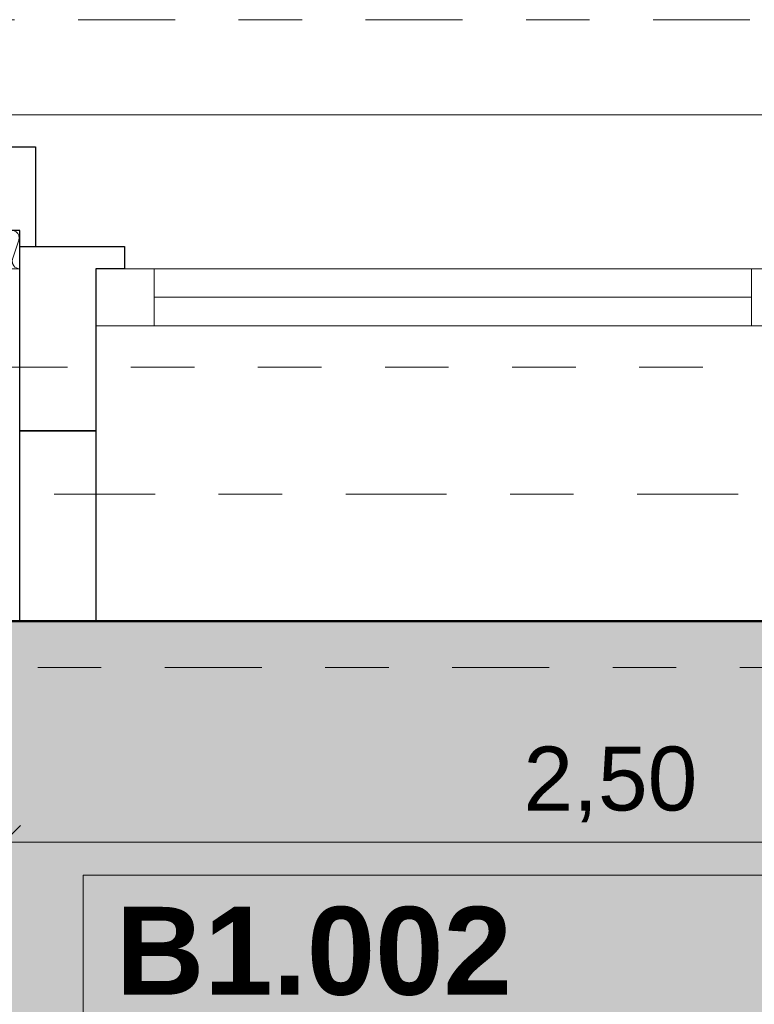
# Model space of a CAD drawing. Header units: metres. Extents: x -180 to 4, y -49 to 6.
# Tile 222 of 256: x -160 to -158.84, y -1.25 to 0.3. Entities that reach past the tile are written whole.
import ezdxf

# ---------------------------------------------------------------- set-up
doc = ezdxf.new("R2010")
doc.units = ezdxf.units.M
doc.header["$LTSCALE"] = 0.05
doc.header["$PDMODE"] = 1
doc.header["$PDSIZE"] = -2
for name, pattern in [('ISO-10 Strichpunktlinie', [4.699, 3.048, -0.762, 0.127, -0.762]), ('Linienart-20', [2.116531, 1.058062, -1.058469]), ('Linienart-34', [4.233, 2.116, -2.117]), ('Linienart-53', [5.291531, 3.175, -1.058062, 0.352704, -0.705764])]:
    doc.linetypes.add(name, pattern=pattern)
doc.layers.get('0').update_dxf_attribs({"lineweight": 25})
for name, color, linetype, lineweight, true_color in [('30 -33 Aussenwände- 7 Fassade_ Elemente', 7, 'Continuous', 9, 0x00aacc), ('30 -35 Decken- 1 Konstruktion-Träger- Stahlbeton', 7, 'Continuous', 13, 0x33aa00), ('70 -72 Beschriftung- 7 Detailverweise Linie', 7, 'Continuous', 9, 0x00dd00), ('70 -73 Bauteildarst.- 3 verdeckt 0.35', 4, 'Linienart-34', 35, 0x00ffff), ('70 -75 Raumstempel- 1 Raumstempel', 1, 'Continuous', 50, 0xff0000), ('70 -76 Bemaßung- 2 Allgemein', 7, 'Continuous', 5, 0x6666cc), ('CW-Unsichtbar', 7, 'Continuous', 9, 0x599559)]:
    doc.layers.add(name, color=color, linetype=linetype, lineweight=lineweight, true_color=true_color)
doc.layers.add('70 -71 Achsen- 1 Gebäudeachsen', color=7, linetype='Linienart-53', lineweight=18)
doc.layers.add('Keine', color=7, linetype='Continuous', lineweight=9)
doc.styles.add('Arial', font='arial.ttf')
doc.styles.add('Arial (bold)', font='arialbd.ttf')
doc.dimstyles.new('k+k 1_50', dxfattribs={"dimtxt": 0.100689, "dimasz": 0.05302, "dimexe": 0.05, "dimexo": 0.15, "dimgap": 0.01, "dimtad": 1, "dimdec": 3, "dimtxsty": 'Arial', "dimblk": 'VW_SLASH', "dimblk1": 'VW_SLASH', "dimblk2": 'VW_SLASH', "dimcen": 0, "dimdle": 0.05, "dimadec": 3, "dimazin": 0, "dimtfac": 0.75, "dimtdec": 3, "dimtix": 1, "dimtmove": 0, "dimatfit": 0, "dimldrblk": 'VW_SLASH-1', "dimfxl": 0.125, "dimfxlon": 1, "dimfrac": 2, "dimtolj": 1, "dimarcsym": 0})
doc.dimstyles.new('k+k_klein', dxfattribs={"dimtxt": 0.100689, "dimasz": 0.05302, "dimexe": 0.05, "dimexo": 0.15, "dimgap": 0.005, "dimtad": 1, "dimdec": 3, "dimtxsty": 'Arial', "dimblk": 'VW_SLASH-2', "dimblk1": 'VW_SLASH-2', "dimblk2": 'VW_SLASH-2', "dimcen": 0, "dimdle": 0.025, "dimadec": 3, "dimazin": 0, "dimtfac": 0.75, "dimtdec": 3, "dimtix": 1, "dimtmove": 0, "dimatfit": 0, "dimldrblk": 'VW_FILLEDARROW', "dimfxl": 0.1, "dimfxlon": 1, "dimfrac": 2, "dimtolj": 1, "dimarcsym": 0})

# ---------------------------------------------------------------- blocks, each defined once
blk = doc.blocks.new('Gruppe-3527')
at = {"color": 255, "linetype": 'Continuous', "lineweight": 9, "transparency": 33554687}
blk.add_wipeout([(-0.55, 0.035), (-0.55, -0.225), (0.55, -0.225), (0.55, 0.035)], dxfattribs=at).dxf.layer = '30 -33 Aussenwände- 7 Fassade_ Elemente'
at = {"layer": '30 -33 Aussenwände- 7 Fassade_ Elemente', "color": 7, "linetype": 'Continuous', "lineweight": 9, "transparency": 33554687, "flags": 128}
blk.add_lwpolyline([(-0.55, 0.035), (-0.55, -0.225), (0.55, -0.225), (0.55, 0.035)], dxfattribs=at)
blk = doc.blocks.new('Gruppe-3528')
at = {"color": 255, "linetype": 'Continuous', "lineweight": 9, "transparency": 33554687}
blk.add_wipeout([(-0.55, 0.125), (-0.55, 0.225), (0.55, 0.225), (0.55, 0.125)], dxfattribs=at).dxf.layer = '30 -33 Aussenwände- 7 Fassade_ Elemente'
at = {"layer": '30 -33 Aussenwände- 7 Fassade_ Elemente', "color": 7, "linetype": 'Continuous', "lineweight": 9, "transparency": 33554687, "flags": 128}
blk.add_lwpolyline([(-0.55, 0.125), (-0.55, 0.225), (0.55, 0.225), (0.55, 0.125)], dxfattribs=at)
blk = doc.blocks.new('Gruppe-3529')
at = {"color": 255, "linetype": 'Continuous', "lineweight": 5, "transparency": 33554687}
blk.add_wipeout([(-0.47, 0.1075), (-0.47, 0.125), (0.47, 0.125), (0.47, 0.1075)], dxfattribs=at).dxf.layer = '30 -33 Aussenwände- 7 Fassade_ Elemente'
blk = doc.blocks.new('Gruppe-3530')
at = {"layer": '30 -33 Aussenwände- 7 Fassade_ Elemente', "color": 7, "linetype": 'Continuous', "lineweight": 9, "transparency": 33554687}
blk.add_line((-0.47, 0.125), (0.47, 0.125), dxfattribs=at)
at = {"color": 255, "linetype": 'Continuous', "lineweight": 9, "transparency": 33554687}
blk.add_wipeout([(-0.47, 0.125), (0.47, 0.125), (0.47, 0.035), (-0.47, 0.035)], dxfattribs=at).dxf.layer = '30 -33 Aussenwände- 7 Fassade_ Elemente'
at = {"layer": '30 -33 Aussenwände- 7 Fassade_ Elemente', "color": 7, "linetype": 'Continuous', "lineweight": 9, "transparency": 33554687}
blk.add_line((0.47, 0.08), (-0.47, 0.08), dxfattribs=at)
at = {"layer": '30 -33 Aussenwände- 7 Fassade_ Elemente', "color": 7, "linetype": 'Continuous', "lineweight": 9, "transparency": 33554687, "flags": 128}
blk.add_lwpolyline([(-0.47, 0.125), (0.47, 0.125), (0.47, 0.035), (-0.47, 0.035)], close=True, dxfattribs=at)
blk = doc.blocks.new('Gruppe-3531')
at = {"color": 255, "linetype": 'Continuous', "lineweight": 9, "transparency": 33554687}
for points in [[(-0.55, 0.125), (-0.47, 0.125), (-0.47, 0.035), (-0.55, 0.035)], [(0.55, 0.125), (0.47, 0.125), (0.47, 0.035), (0.55, 0.035)]]:
    blk.add_wipeout(points, dxfattribs=at).dxf.layer = '30 -33 Aussenwände- 7 Fassade_ Elemente'
at = {"layer": '30 -33 Aussenwände- 7 Fassade_ Elemente', "color": 7, "linetype": 'Continuous', "lineweight": 9, "transparency": 33554687}
for p, q in [((-0.55, 0.035), (-0.55, 0.125)), ((-0.47, 0.035), (-0.47, 0.125)), ((0.47, 0.035), (0.47, 0.125)), ((0.55, 0.035), (0.55, 0.125))]:
    blk.add_line(p, q, dxfattribs=at)
at = {"layer": '30 -33 Aussenwände- 7 Fassade_ Elemente', "color": 7, "linetype": 'Continuous', "lineweight": 9, "transparency": 33554687, "flags": 128}
for points in [[(-0.55, 0.125), (-0.47, 0.125), (-0.47, 0.035), (-0.55, 0.035)], [(0.55, 0.125), (0.47, 0.125), (0.47, 0.035), (0.55, 0.035)]]:
    blk.add_lwpolyline(points, close=True, dxfattribs=at)
blk = doc.blocks.new('Gruppe-3532')
at = {"layer": '30 -33 Aussenwände- 7 Fassade_ Elemente', "color": 7, "transparency": 33554687}
for name in ['Gruppe-3528', 'Gruppe-3527']:
    blk.add_blockref(name, (0, 0), dxfattribs=at)
blk.add_blockref('Gruppe-3529', (0, 0), dxfattribs=at)
blk.add_blockref('Gruppe-3530', (0, 0), dxfattribs=at)
blk.add_blockref('Gruppe-3531', (0, 0), dxfattribs=at)
blk = doc.blocks.new('Fenster (2D)-141')
at = {"layer": 'CW-Unsichtbar', "linetype": 'Continuous', "lineweight": 5, "transparency": 33554687}
for p in [(-0.55, 0), (0.55, 0)]:
    blk.add_point(p, dxfattribs=at)
at = {"layer": '30 -33 Aussenwände- 7 Fassade_ Elemente', "color": 0, "flags": 1}
for tag in ['IFC_UUID', 'instanceID']:
    blk.add_attdef(tag, (-159.8643, -0.442), '', height=0.00018, dxfattribs=at)
at = {"layer": '30 -33 Aussenwände- 7 Fassade_ Elemente', "color": 7, "transparency": 33554687}
blk.add_blockref('Gruppe-3532', (0, 0), dxfattribs=at)
blk = doc.blocks.new('Gruppe-3535')
at = {"color": 255}
blk.add_wipeout([(-158.7643, -0.092), (-159.876, -0.092), (-159.876, -0.182), (-158.7643, -0.182)], dxfattribs=at).dxf.layer = '30 -33 Aussenwände- 7 Fassade_ Elemente'
at = {"layer": '30 -33 Aussenwände- 7 Fassade_ Elemente', "flags": 128}
blk.add_lwpolyline([(-158.7643, -0.092), (-159.876, -0.092), (-159.876, -0.182), (-158.7643, -0.182)], close=True, dxfattribs=at)
at = {"color": 255, "lineweight": 18}
for points in [[(-159.7843, -0.092), (-159.876, -0.092), (-159.876, -0.182), (-159.7843, -0.182)], [(-158.8443, -0.092), (-158.7643, -0.092), (-158.7643, -0.182), (-158.8443, -0.182)]]:
    blk.add_wipeout(points, dxfattribs=at).dxf.layer = '30 -33 Aussenwände- 7 Fassade_ Elemente'
at = {"layer": '30 -33 Aussenwände- 7 Fassade_ Elemente', "lineweight": 18}
blk.add_line((-158.8443, -0.137), (-159.7843, -0.137), dxfattribs=at)
at = {"layer": '30 -33 Aussenwände- 7 Fassade_ Elemente', "lineweight": 18, "flags": 128}
for points in [[(-159.7843, -0.092), (-159.876, -0.092), (-159.876, -0.182), (-159.7843, -0.182)], [(-158.8443, -0.092), (-158.7643, -0.092), (-158.7643, -0.182), (-158.8443, -0.182)]]:
    blk.add_lwpolyline(points, close=True, dxfattribs=at)
blk = doc.blocks.new('Gruppe-3540')
at = {"layer": '30 -33 Aussenwände- 7 Fassade_ Elemente', "lineweight": 9, "transparency": 33554687, "flags": 128}
for points in [[(0.0716, -3.9999, 0.324435), (0.0844, -3.9957, 0.324435), (0.0844, -3.9822, 0.324435), (0.0716, -3.978), (0.0416, -3.9877, -0.324488), (0.0288, -3.9835, -0.324488), (0.0288, -3.97, -0.324488), (0.0416, -3.9658), (0.0716, -3.9769, 0.324435), (0.0844, -3.9727, 0.324435), (0.0845, -3.9593, 0.324435), (0.0716, -3.9551), (0.0416, -3.9647, -0.324488), (0.0288, -3.9605, -0.324488), (0.0288, -3.947, -0.324488), (0.0417, -3.9428), (0.0716, -3.9539, 0.324435), (0.0845, -3.9498, 0.324435), (0.0845, -3.9363, 0.324435), (0.0717, -3.9321), (0.0417, -3.9417, -0.688254), (0.0282, -3.925)], [(0.0855, -3.925, -0.374705), (0.0717, -3.9309), (0.0556, -3.925)], [(0.0715, -4.1378, 1.372583), (0.0715, -4.1159), (0.0415, -4.1255, -1.372995), (0.0415, -4.1037), (0.0715, -4.1148, 1.372583), (0.0715, -4.0929), (0.0415, -4.1026, -1.372995), (0.0416, -4.0807), (0.0715, -4.0918, 1.372583), (0.0716, -4.07), (0.0416, -4.0796, -1.372995), (0.0416, -4.0577), (0.0716, -4.0688, 1.372583), (0.0716, -4.047), (0.0416, -4.0566, -1.372995), (0.0416, -4.0347), (0.0716, -4.0459, 1.372583), (0.0716, -4.024), (0.0416, -4.0336, -1.372995), (0.0416, -4.0118), (0.0716, -4.0229, 1.372583), (0.0716, -4.001), (0.0416, -4.0106, -1.372995), (0.0416, -3.9888), (0.0716, -3.9999, 1.372583), (0.0716, -3.978), (0.0416, -3.9877, -1.372995), (0.0416, -3.9658), (0.0716, -3.9769, 1.372583), (0.0716, -3.9551), (0.0416, -3.9647, -1.372995), (0.0417, -3.9428)], [(0.0865, -4.15, 0.513088), (0.0715, -4.1389), (0.0415, -4.1485, -1.372995), (0.0415, -4.1267), (0.0715, -4.1378, 1.372583), (0.0715, -4.1159), (0.0415, -4.1255, -1.372995), (0.0415, -4.1037), (0.0715, -4.1148, 1.372583), (0.0715, -4.0929)]]:
    blk.add_lwpolyline(points, format="xyb", dxfattribs=at)
blk = doc.blocks.new('Gruppe-3541')
at = {"layer": '30 -33 Aussenwände- 7 Fassade_ Elemente', "transparency": 33554687}
blk.add_blockref('Gruppe-3540', (0, 0), dxfattribs=at)
blk = doc.blocks.new('Dämmung-223')
at = {"layer": '30 -33 Aussenwände- 7 Fassade_ Elemente', "color": 7, "transparency": 33554687}
blk.add_blockref('Gruppe-3541', (0, 0), dxfattribs=at)
at = {"layer": '30 -33 Aussenwände- 7 Fassade_ Elemente', "color": 0, "flags": 1}
for tag in ['IFC_UUID', 'instanceID', 'prm0_name', 'prm0_type', 'prm0_value', 'prm1_name', 'prm1_type', 'prm1_value', 'prm2_name', 'prm2_type', 'prm2_value', 'prm3_name', 'prm3_type', 'prm3_value', 'prm4_name', 'prm4_type', 'prm4_value', 'prm5_name', 'prm5_type', 'prm5_value', 'prm6_name', 'prm6_type', 'prm6_value']:
    blk.add_attdef(tag, (-160.221, -0.0949), '', height=0.00018, dxfattribs=at)
blk = doc.blocks.new('Gruppe-3548')
at = {"layer": '30 -33 Aussenwände- 7 Fassade_ Elemente'}
blk.add_blockref('Fenster (2D)-141', (-159.3143, -0.217), dxfattribs=at)
at = {"color": 255}
blk.add_wipeout([(-152.621, 0.15), (-160.221, 0.15), (-160.221, -0.647), (-152.621, -0.647)], dxfattribs=at).dxf.layer = '30 -33 Aussenwände- 7 Fassade_ Elemente'
blk.add_wipeout([(-152.846, -0.092), (-152.846, -0.647), (-159.996, -0.647), (-159.996, -0.092), (-160.151, -0.092), (-160.151, 0.15), (-152.691, 0.15), (-152.691, -0.092)], dxfattribs=at).dxf.layer = '30 -33 Aussenwände- 7 Fassade_ Elemente'
at = {"layer": '30 -33 Aussenwände- 7 Fassade_ Elemente', "flags": 128}
blk.add_lwpolyline([(-152.846, -0.092), (-152.846, -0.647), (-159.996, -0.647), (-159.996, -0.092), (-160.151, -0.092), (-160.151, 0.15), (-152.691, 0.15), (-152.691, -0.092)], close=True, dxfattribs=at)
at = {"layer": '30 -33 Aussenwände- 7 Fassade_ Elemente', "color": 7}
blk.add_blockref('Gruppe-3535', (0, 0), dxfattribs=at)
at = {"color": 255, "lineweight": 25}
blk.add_wipeout([(-159.996, -0.347), (-159.876, -0.347), (-159.876, -0.647), (-159.996, -0.647)], dxfattribs=at).dxf.layer = '30 -33 Aussenwände- 7 Fassade_ Elemente'
at = {"layer": '30 -33 Aussenwände- 7 Fassade_ Elemente', "lineweight": 25, "flags": 128}
blk.add_lwpolyline([(-159.996, -0.347), (-159.876, -0.347), (-159.876, -0.647), (-159.996, -0.647)], close=True, dxfattribs=at)
at = {"color": 255, "lineweight": 25}
blk.add_wipeout([(-159.831, -0.057), (-159.831, -0.092), (-159.876, -0.092), (-159.876, -0.347), (-159.996, -0.347), (-159.996, -0.057)], dxfattribs=at).dxf.layer = '30 -33 Aussenwände- 7 Fassade_ Elemente'
at = {"layer": '30 -33 Aussenwände- 7 Fassade_ Elemente', "lineweight": 25, "flags": 128}
blk.add_lwpolyline([(-159.831, -0.057), (-159.831, -0.092), (-159.876, -0.092), (-159.876, -0.347), (-159.996, -0.347), (-159.996, -0.057)], close=True, dxfattribs=at)
at = {"color": 255, "lineweight": 25}
blk.add_wipeout([(-159.996, -0.092), (-159.996, -0.032), (-160.136, -0.032), (-160.136, 0.1), (-159.971, 0.1), (-159.971, -0.092)], dxfattribs=at).dxf.layer = '30 -33 Aussenwände- 7 Fassade_ Elemente'
at = {"layer": '30 -33 Aussenwände- 7 Fassade_ Elemente', "lineweight": 25, "flags": 128}
blk.add_lwpolyline([(-159.996, -0.092), (-159.996, -0.032), (-160.136, -0.032), (-160.136, 0.1), (-159.971, 0.1), (-159.971, -0.092)], close=True, dxfattribs=at)
at = {"layer": '30 -33 Aussenwände- 7 Fassade_ Elemente', "xscale": -1, "rotation": 90}
blk.add_blockref('Dämmung-223', (-164.146, -0.0055), dxfattribs=at)
at = {"color": 255, "lineweight": 25}
blk.add_wipeout([(-159.831, -0.057), (-159.831, -0.092), (-159.876, -0.092), (-159.876, -0.347), (-159.996, -0.347), (-159.996, -0.057)], dxfattribs=at).dxf.layer = '30 -33 Aussenwände- 7 Fassade_ Elemente'
at = {"layer": '30 -33 Aussenwände- 7 Fassade_ Elemente', "lineweight": 25, "flags": 128}
blk.add_lwpolyline([(-159.831, -0.057), (-159.831, -0.092), (-159.876, -0.092), (-159.876, -0.347), (-159.996, -0.347), (-159.996, -0.057)], close=True, dxfattribs=at)
blk = doc.blocks.new('Gruppe-9742')
at = {"layer": '30 -35 Decken- 1 Konstruktion-Träger- Stahlbeton', "color": 7, "linetype": 'Linienart-20', "lineweight": 13, "transparency": 33554687}
for p, q in [((-83.121, -0.247), (-160.021, -0.247)), ((-83.121, -0.647), (-160.021, -0.647))]:
    blk.add_line(p, q, dxfattribs=at)
at = {"layer": '30 -35 Decken- 1 Konstruktion-Träger- Stahlbeton', "color": 0, "flags": 1}
for tag in ['IFC_UUID', 'instanceID']:
    blk.add_attdef(tag, (-160.021, -0.647), '', height=0.00018, dxfattribs=at)
blk = doc.blocks.new('_01-OG1_Tragwerk (2D)')
at = {"layer": '70 -73 Bauteildarst.- 3 verdeckt 0.35', "color": 7}
blk.add_blockref('Gruppe-3548', (0, 0), dxfattribs=at)
at = {"layer": '30 -35 Decken- 1 Konstruktion-Träger- Stahlbeton'}
blk.add_blockref('Gruppe-9742', (0, 0), dxfattribs=at)
blk = doc.blocks.new('Gruppe-13116')
at = {"layer": '70 -75 Raumstempel- 1 Raumstempel', "color": 7, "linetype": 'Continuous', "lineweight": 9, "transparency": 33554687}
for p, q in [((-159.896, -1.047), (-159.896, -2.5847)), ((-157.7593, -1.047), (-159.896, -1.047))]:
    blk.add_line(p, q, dxfattribs=at)
at = {"layer": '70 -75 Raumstempel- 1 Raumstempel', "color": 7, "transparency": 33554687, "insert": (-159.845, -1.1668), "char_height": 0.13845, "attachment_point": 4, "rotation": 0, "line_spacing_factor": 0.971658, "style": 'Arial (bold)'}
blk.add_mtext('B1.002', dxfattribs=at)
blk = doc.blocks.new('Gruppe-13117')
at = {"layer": '70 -75 Raumstempel- 1 Raumstempel', "color": 7, "transparency": 33554687}
blk.add_blockref('Gruppe-13116', (0, 0), dxfattribs=at)
blk = doc.blocks.new('_OG1_2D (2D)')
at = {"layer": '70 -75 Raumstempel- 1 Raumstempel', "linetype": 'Continuous', "lineweight": 0, "true_color": 0xff0000}
blk.add_hatch(color=1, dxfattribs=at).paths.add_polyline_path([(-156.49599996, -0.64704198), (-160.09599996, -0.64704198), (-160.09599996, -7.78204198), (-156.49599996, -7.78204198)])
at = {"layer": '70 -72 Beschriftung- 7 Detailverweise Linie', "linetype": 'ISO-10 Strichpunktlinie', "flags": 128}
blk.add_lwpolyline([(-99.44599996, -0.72), (-160.15437786, -0.72), (-160.15437786, 0.3), (-99.44599996, 0.3)], close=True, dxfattribs=at)
at = {"layer": '70 -75 Raumstempel- 1 Raumstempel', "flags": 128}
blk.add_lwpolyline([(-156.49599996, -0.64704198), (-160.09599996, -0.64704198), (-160.09599996, -7.78204198), (-156.49599996, -7.78204198)], close=True, dxfattribs=at)
at = {"layer": '70 -75 Raumstempel- 1 Raumstempel', "transparency": 33554687}
blk.add_blockref('Gruppe-13117', (0, 0), dxfattribs=at)
blk = doc.blocks.new('VW_SLASH-2')
at = {"color": 0, "linetype": 'ByBlock', "lineweight": -2, "transparency": 16777216}
blk.add_line((0.472, 0), (-1, 0), dxfattribs=at)
at = {"color": 0, "lineweight": 5, "transparency": 16777216, "flags": 128}
blk.add_lwpolyline([(0.5, 0.5), (-0.5, -0.5)], dxfattribs=at)
blk = doc.blocks.new('*D16433')
at = {"layer": '70 -76 Bemaßung- 2 Allgemein', "color": 0, "lineweight": -2}
for p, q in [((-160.151, 1.8), (-160.151, 1.95)), ((-159.936, 1.8), (-159.936, 1.95)), ((-160.204, 1.9), (-160.257, 1.9)), ((-159.936, 1.9), (-160.151, 1.9)), ((-159.883, 1.9), (-159.83, 1.9))]:
    blk.add_line(p, q, dxfattribs=at)
at = {"layer": 'Defpoints', "color": 0}
for p in [(-160.151, 1.9), (-160.151, 0.15), (-159.936, -0.347)]:
    blk.add_point(p, dxfattribs=at)
at = {"layer": '70 -76 Bemaßung- 2 Allgemein', "color": 0, "lineweight": -2, "xscale": 0.05302001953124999, "yscale": 0.05302001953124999, "zscale": 0.05302001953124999}
blk.add_blockref('VW_SLASH-2', (-160.151, 1.9), dxfattribs=at)
at = {"layer": '70 -76 Bemaßung- 2 Allgemein', "color": 0, "lineweight": -2, "xscale": 0.05302001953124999, "yscale": 0.05302001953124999, "zscale": 0.05302001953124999, "rotation": 180}
blk.add_blockref('VW_SLASH-2', (-159.936, 1.9), dxfattribs=at)
at = {"layer": '70 -76 Bemaßung- 2 Allgemein', "color": 0, "insert": (-159.827, 1.9909), "char_height": 0.100689, "attachment_point": 5, "style": 'Arial'}
blk.add_mtext('\\A1;21\\S5^ ;', dxfattribs=at)
blk = doc.blocks.new('VW_FILLEDARROW')
at = {"linetype": 'Continuous', "lineweight": 0, "transparency": 16777216}
blk.add_hatch(color=0, dxfattribs=at).paths.add_polyline_path([(-2.829, 0.758), (0, 0), (-2.829, -0.758)])
at = {"color": 0, "lineweight": 5, "transparency": 16777216, "flags": 128}
blk.add_lwpolyline([(-2.829, 0.758), (0, 0), (-2.829, -0.758)], close=True, dxfattribs=at)
blk = doc.blocks.new('*D16434')
at = {"layer": '70 -76 Bemaßung- 2 Allgemein', "color": 0, "lineweight": -2}
for p, q in [((-159.936, 1.8), (-159.936, 1.95)), ((-157.5927, 1.8), (-157.5927, 1.95)), ((-157.6457, 1.9), (-159.883, 1.9))]:
    blk.add_line(p, q, dxfattribs=at)
at = {"layer": 'Defpoints', "color": 0}
for p in [(-159.936, 1.9), (-159.936, -0.347), (-157.5927, -0.347)]:
    blk.add_point(p, dxfattribs=at)
at = {"layer": '70 -76 Bemaßung- 2 Allgemein', "color": 0, "lineweight": -2, "xscale": 0.05302001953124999, "yscale": 0.05302001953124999, "zscale": 0.05302001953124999, "rotation": 180}
blk.add_blockref('VW_SLASH-2', (-159.936, 1.9), dxfattribs=at)
at = {"layer": '70 -76 Bemaßung- 2 Allgemein', "color": 0, "lineweight": -2, "xscale": 0.05302001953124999, "yscale": 0.05302001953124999, "zscale": 0.05302001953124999}
blk.add_blockref('VW_SLASH-2', (-157.5927, 1.9), dxfattribs=at)
at = {"layer": '70 -76 Bemaßung- 2 Allgemein', "color": 0, "insert": (-158.7643, 1.9881), "char_height": 0.100689, "attachment_point": 5, "style": 'Arial'}
blk.add_mtext('\\A1;2,34\\S3^ ;', dxfattribs=at)
blk = doc.blocks.new('VW_SLASH')
at = {"color": 0, "linetype": 'ByBlock', "lineweight": -2, "transparency": 16777216}
blk.add_line((0.943, 0), (-1, 0), dxfattribs=at)
at = {"color": 0, "lineweight": 20, "transparency": 16777216, "flags": 128}
blk.add_lwpolyline([(0.5, 0.5), (-0.5, -0.5)], dxfattribs=at)
blk = doc.blocks.new('*D20288')
at = {"layer": '70 -76 Bemaßung- 2 Allgemein', "color": 0, "lineweight": -2}
for p, q in [((-160.021, -0.87), (-160.021, -1.045)), ((-157.521, -0.87), (-157.521, -1.045)), ((-157.574, -0.995), (-159.968, -0.995))]:
    blk.add_line(p, q, dxfattribs=at)
at = {"layer": 'Defpoints', "color": 0}
for p in [(-160.021, -0.647), (-157.521, -0.647), (-160.021, -0.995)]:
    blk.add_point(p, dxfattribs=at)
at = {"layer": '70 -76 Bemaßung- 2 Allgemein', "color": 0, "lineweight": -2, "xscale": 0.05302001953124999, "yscale": 0.05302001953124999, "zscale": 0.05302001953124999, "rotation": 180}
blk.add_blockref('VW_SLASH', (-160.021, -0.995), dxfattribs=at)
at = {"layer": '70 -76 Bemaßung- 2 Allgemein', "color": 0, "lineweight": -2, "xscale": 0.05302001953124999, "yscale": 0.05302001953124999, "zscale": 0.05302001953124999}
blk.add_blockref('VW_SLASH', (-157.521, -0.995), dxfattribs=at)
at = {"layer": '70 -76 Bemaßung- 2 Allgemein', "color": 0, "insert": (-159.0664, -0.904), "char_height": 0.10069, "attachment_point": 5, "style": 'Arial'}
blk.add_mtext('\\A1;2,50', dxfattribs=at)
blk = doc.blocks.new('VW_SLASH-1')
at = {"color": 0, "linetype": 'ByBlock', "lineweight": -2, "transparency": 16777216}
blk.add_line((0.943, 0), (-1, 0), dxfattribs=at)
at = {"color": 0, "lineweight": 5, "transparency": 16777216, "flags": 128}
blk.add_lwpolyline([(0.5, 0.5), (-0.5, -0.5)], dxfattribs=at)
blk = doc.blocks.new('_Achsen (3D)')
at = {"layer": '70 -71 Achsen- 1 Gebäudeachsen', "transparency": 33554687}
blk.add_line((-179.668, -0.447), (3.826, -0.447), dxfattribs=at)
blk = doc.blocks.new('Gruppe-15262')
at = {"layer": '70 -76 Bemaßung- 2 Allgemein'}
dim = blk.add_linear_dim(base=(-160.151, 1.9), p1=(-159.936, -0.347), p2=(-160.151, 0.15), text='21\\S5^ ;', dimstyle='k+k_klein', override={"dimtxt": 0.100689, "dimgap": 0.01, "dimpost": '<>', "dimtxsty": 'Arial', "dimtix": 0, "dimtmove": 2}, dxfattribs=at)
dim.commit()
dim.dimension.update_dxf_attribs({"geometry": '*D16433', "text_midpoint": (-159.827, 1.9909), "dimtype": 160})
dim = blk.add_linear_dim(base=(-159.936, 1.9), p1=(-157.5927, -0.347), p2=(-159.936, -0.347), text='2,34\\S3^ ;', dimstyle='k+k_klein', override={"dimtxt": 0.100689, "dimgap": 0.01, "dimpost": '<>', "dimtxsty": 'Arial', "dimtmove": 2}, dxfattribs=at)
dim.commit()
dim.dimension.update_dxf_attribs({"geometry": '*D16434', "text_midpoint": (-158.7643, 1.9881)})
blk = doc.blocks.new('_OG1_2D Bemaßung_ Beschriftung (2D)')
at = {"layer": '70 -76 Bemaßung- 2 Allgemein'}
blk.add_blockref('Gruppe-15262', (0, 0), dxfattribs=at)
dim = blk.add_linear_dim(base=(-160.02099996, -0.995), p1=(-157.52099996, -0.64704198), p2=(-160.02099996, -0.64704198), text='2,50', dimstyle='k+k 1_50', override={"dimtxt": 0.100689, "dimgap": 0.01, "dimpost": '<>', "dimtxsty": 'Arial', "dimtmove": 2}, dxfattribs=at)
dim.commit()
dim.dimension.update_dxf_attribs({"geometry": '*D20288', "text_midpoint": (-159.06635585, -0.9040375), "dimtype": 160})

msp = doc.modelspace()

# ---------------------------------------------------------------- block references
at = {"layer": 'Keine', "color": 1}
msp.add_blockref('_01-OG1_Tragwerk (2D)', (0, 0), dxfattribs=at)

# ---------------------------------------------------------------- next in the draw order: block references
msp.add_blockref('_OG1_2D (2D)', (0, 0), dxfattribs=at)

# ---------------------------------------------------------------- next in the draw order: block references
msp.add_blockref('_OG1_2D Bemaßung_ Beschriftung (2D)', (0, 0), dxfattribs=at)

# ---------------------------------------------------------------- next in the draw order: block references
msp.add_blockref('_Achsen (3D)', (0, 0), dxfattribs=at)

doc.saveas('drawing.dxf')
